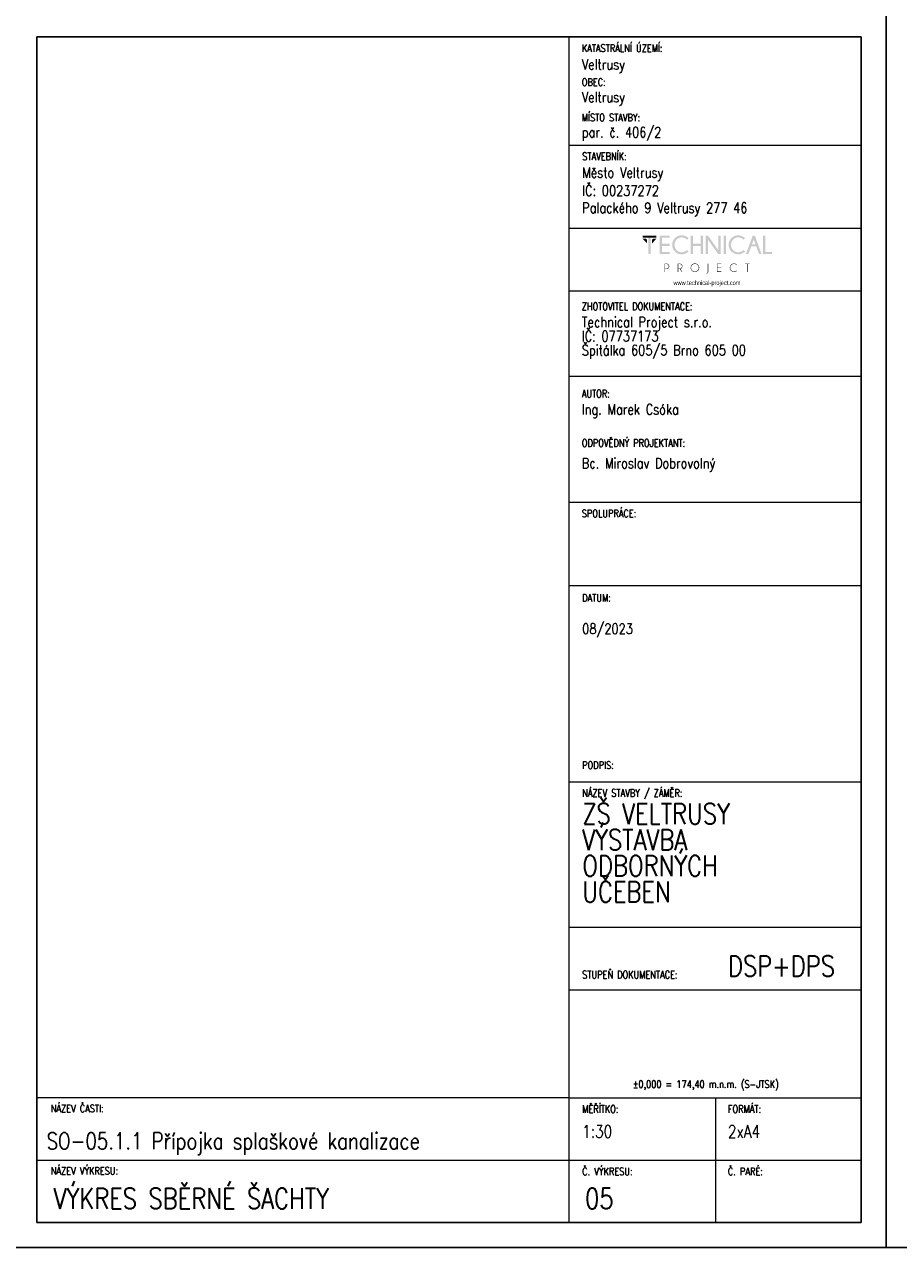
# Model space of a CAD drawing. Header units: millimetres. Extents: x -744 to 2301, y 2052 to 2943.
# Tile 15 of 31: x 1044 to 1254, y 2052 to 2346. Entities that reach past the tile are written whole.
import ezdxf

# ---------------------------------------------------------------- set-up
doc = ezdxf.new("R2010")
doc.units = ezdxf.units.MM
doc.header["$MEASUREMENT"] = 0
doc.layers.add('NETISK', color=7, linetype='Continuous', plot=False)
doc.layers.add('TP_01_Rozpiska', color=7, linetype='Continuous', lineweight=5)
doc.layers.add('Znojmoprojekt - Popisy.Znojmoprojekt', color=7, linetype='Continuous')
doc.styles.add('GENERATED_STYLE_4', font='arial.ttf')
doc.styles.add('ROMANS', font='romans.shx', dxfattribs={"width": 0.8})

# ---------------------------------------------------------------- blocks, each defined once
blk = doc.blocks.new('*U24')
for p, q in [((-210, 291), (-210, 297)), ((-210, 297), (-210, 0)), ((0, 0), (0, 297)), ((-6, 291), (-204, 291)), ((-204, 291), (-204, 6)), ((-6, 6), (-6, 291)), ((-210, 6), (-210, 0)), ((-204, 6), (-6, 6)), ((-210, 0), (0, 0))]:
    blk.add_line(p, q)
blk = doc.blocks.new('A$C01D51CA2')
at = {"layer": 'TP_01_Rozpiska'}
for points in [[(-45.09, 17.59), (-45.09, 16.91), (-40.45, 16.91), (-40.45, 17.59)], [(-45.09, 16.5), (-43.58, 14.97), (-43.58, 16.09), (-43.97, 16.5)], [(-43.15, 17.03), (-43.15, 11.39), (-42.38, 11.39), (-42.38, 17.03)], [(-40.45, 16.5), (-41.97, 14.97), (-41.97, 16.09), (-41.57, 16.5)], [(-36.03, 17.59), (-36.03, 16.91), (-38.63, 16.91), (-38.63, 14.83), (-36.03, 14.83), (-36.03, 14.15), (-38.63, 14.15), (-38.63, 12.08), (-36.03, 12.08), (-36.03, 11.39), (-39.4, 11.39), (-39.4, 17.59)], [(-28.26, 14.15), (-28.26, 11.39), (-29.05, 11.39), (-29.05, 17.59), (-28.26, 17.59), (-28.26, 14.83), (-25.73, 14.83), (-25.73, 17.59), (-24.94, 17.59), (-24.94, 11.39), (-25.73, 11.39), (-25.73, 14.15)], [(-23.29, 17.59), (-19.78, 12.64), (-19.78, 17.59), (-19, 17.59), (-19, 11.39), (-19.86, 11.39), (-23.29, 16.22), (-23.29, 11.39), (-24.07, 11.39), (-24.07, 17.59)], [(-18, 17.59), (-18, 11.39), (-17.23, 11.39), (-17.23, 17.59)], [(-4.92, 11.41), (-4.92, 17.59), (-4.14, 17.59), (-4.14, 12.08), (-1.91, 12.08), (-1.91, 11.41)], [(-18.85, 8.23), (-18.85, 8.07), (-20.1, 8.07), (-20.1, 6.92), (-18.85, 6.92), (-18.85, 6.76), (-20.1, 6.76), (-20.1, 5.6), (-18.85, 5.6), (-18.85, 5.44), (-20.25, 5.44), (-20.25, 8.23)], [(-10.06, 8.07), (-10.06, 5.44), (-10.22, 5.44), (-10.22, 8.07), (-10.93, 8.07), (-10.93, 8.23), (-9.35, 8.23), (-9.35, 8.07)]]:
    blk.add_hatch(color=256, dxfattribs=at).paths.add_polyline_path(points)
h = blk.add_hatch(color=256, dxfattribs=at)
edge = h.paths.add_edge_path()
edge.add_line((-30.26, 12.76), (-29.72, 12.28))
edge.add_spline(control_points=[(-29.72, 12.28), (-30.41, 11.65), (-31.18, 11.32), (-32.02, 11.32), (-32.02, 11.32), (-32.93, 11.32), (-33.68, 11.64), (-34.31, 12.26), (-34.31, 12.26), (-34.93, 12.89), (-35.23, 13.63), (-35.23, 14.5), (-35.23, 14.5), (-35.23, 15.35), (-34.93, 16.09), (-34.31, 16.72), (-34.31, 16.72), (-33.68, 17.36), (-32.93, 17.67), (-32.02, 17.67), (-32.02, 17.67), (-31.18, 17.67), (-30.41, 17.34), (-29.72, 16.7)], knot_values=[0, 0, 0, 0, 0.041667, 0.041667, 0.041667, 0.041767, 0.083333, 0.083333, 0.083333, 0.083433, 0.125, 0.125, 0.125, 0.1251, 0.166667, 0.166667, 0.166667, 0.166767, 0.208333, 0.208333, 0.208333, 0.208433, 1, 1, 1, 1], degree=3, periodic=0)
edge.add_line((-29.72, 16.7), (-30.26, 16.22))
edge.add_spline(control_points=[(-30.26, 16.22), (-30.82, 16.73), (-31.41, 16.98), (-32.02, 16.98), (-32.02, 16.98), (-32.68, 16.98), (-33.25, 16.73), (-33.73, 16.26), (-33.73, 16.26), (-34.21, 15.78), (-34.45, 15.19), (-34.45, 14.5), (-34.45, 14.5), (-34.45, 13.79), (-34.21, 13.22), (-33.73, 12.72), (-33.73, 12.72), (-33.25, 12.25), (-32.68, 12.02), (-32.02, 12.02), (-32.02, 12.02), (-31.41, 12.02), (-30.82, 12.26), (-30.26, 12.76)], knot_values=[0, 0, 0, 0, 0.041667, 0.041667, 0.041667, 0.041767, 0.083333, 0.083333, 0.083333, 0.083433, 0.125, 0.125, 0.125, 0.1251, 0.166667, 0.166667, 0.166667, 0.166767, 0.208333, 0.208333, 0.208333, 0.208433, 1, 1, 1, 1], degree=3, periodic=0)
h = blk.add_hatch(color=256, dxfattribs=at)
edge = h.paths.add_edge_path()
edge.add_line((-11.41, 12.76), (-10.87, 12.28))
edge.add_spline(control_points=[(-10.87, 12.28), (-11.56, 11.65), (-12.33, 11.32), (-13.17, 11.32), (-13.17, 11.32), (-14.07, 11.32), (-14.83, 11.64), (-15.45, 12.26), (-15.45, 12.26), (-16.08, 12.89), (-16.37, 13.63), (-16.37, 14.5), (-16.37, 14.5), (-16.37, 15.35), (-16.08, 16.09), (-15.45, 16.72), (-15.45, 16.72), (-14.83, 17.36), (-14.07, 17.67), (-13.17, 17.67), (-13.17, 17.67), (-12.33, 17.67), (-11.56, 17.34), (-10.87, 16.7)], knot_values=[0, 0, 0, 0, 0.041667, 0.041667, 0.041667, 0.041767, 0.083333, 0.083333, 0.083333, 0.083433, 0.125, 0.125, 0.125, 0.1251, 0.166667, 0.166667, 0.166667, 0.166767, 0.208333, 0.208333, 0.208333, 0.208433, 1, 1, 1, 1], degree=3, periodic=0)
edge.add_line((-10.87, 16.7), (-11.41, 16.22))
edge.add_spline(control_points=[(-11.41, 16.22), (-11.97, 16.73), (-12.56, 16.98), (-13.17, 16.98), (-13.17, 16.98), (-13.82, 16.98), (-14.4, 16.73), (-14.88, 16.26), (-14.88, 16.26), (-15.35, 15.78), (-15.6, 15.19), (-15.6, 14.5), (-15.6, 14.5), (-15.6, 13.79), (-15.35, 13.22), (-14.88, 12.72), (-14.88, 12.72), (-14.4, 12.25), (-13.82, 12.02), (-13.17, 12.02), (-13.17, 12.02), (-12.56, 12.02), (-11.97, 12.26), (-11.41, 12.76)], knot_values=[0, 0, 0, 0, 0.041667, 0.041667, 0.041667, 0.041767, 0.083333, 0.083333, 0.083333, 0.083433, 0.125, 0.125, 0.125, 0.1251, 0.166667, 0.166667, 0.166667, 0.166767, 0.208333, 0.208333, 0.208333, 0.208433, 1, 1, 1, 1], degree=3, periodic=0)
h = blk.add_hatch(color=256, dxfattribs=at)
h.paths.add_polyline_path([(-7.4, 14.65), (-7.99, 16.29), (-8.6, 14.65)])
h.paths.add_polyline_path([(-7.64, 17.59), (-5.41, 11.41), (-6.21, 11.41), (-7.15, 13.97), (-8.83, 13.97), (-9.78, 11.41), (-10.6, 11.41), (-8.33, 17.59)])
h = blk.add_hatch(color=256, dxfattribs=at)
edge = h.paths.add_edge_path()
edge.add_line((-37.56, 8.07), (-37.56, 6.57))
edge.add_line((-37.56, 6.57), (-37.08, 6.57))
edge.add_spline(control_points=[(-37.08, 6.57), (-36.89, 6.57), (-36.71, 6.64), (-36.56, 6.79), (-36.56, 6.79), (-36.41, 6.94), (-36.34, 7.12), (-36.34, 7.33), (-36.34, 7.33), (-36.34, 7.53), (-36.41, 7.71), (-36.56, 7.86), (-36.56, 7.86), (-36.71, 8), (-36.89, 8.07), (-37.08, 8.07)], knot_values=[0, 0, 0, 0, 0.0625, 0.0625, 0.0625, 0.0626, 0.125, 0.125, 0.125, 0.1251, 0.1875, 0.1875, 0.1875, 0.1876, 1, 1, 1, 1], degree=3, periodic=0)
edge.add_line((-37.08, 8.07), (-37.56, 8.07))
edge = h.paths.add_edge_path()
edge.add_line((-37.56, 6.41), (-37.56, 5.44))
edge.add_line((-37.56, 5.44), (-37.73, 5.44))
edge.add_line((-37.73, 5.44), (-37.73, 8.23))
edge.add_line((-37.73, 8.23), (-36.99, 8.23))
edge.add_spline(control_points=[(-36.99, 8.23), (-36.77, 8.2), (-36.59, 8.12), (-36.44, 7.97), (-36.44, 7.97), (-36.28, 7.79), (-36.18, 7.58), (-36.18, 7.33), (-36.18, 7.33), (-36.18, 7.07), (-36.28, 6.85), (-36.44, 6.67), (-36.44, 6.67), (-36.62, 6.51), (-36.84, 6.41), (-37.08, 6.41)], knot_values=[0, 0, 0, 0, 0.0625, 0.0625, 0.0625, 0.0626, 0.125, 0.125, 0.125, 0.1251, 0.1875, 0.1875, 0.1875, 0.1876, 1, 1, 1, 1], degree=3, periodic=0)
edge.add_line((-37.08, 6.41), (-37.56, 6.41))
h = blk.add_hatch(color=256, dxfattribs=at)
edge = h.paths.add_edge_path()
edge.add_line((-33.17, 8.07), (-33.17, 6.57))
edge.add_line((-33.17, 6.57), (-32.71, 6.57))
edge.add_spline(control_points=[(-32.71, 6.57), (-32.5, 6.57), (-32.32, 6.64), (-32.17, 6.79), (-32.17, 6.79), (-32.02, 6.94), (-31.96, 7.12), (-31.96, 7.33), (-31.96, 7.33), (-31.96, 7.53), (-32.02, 7.71), (-32.17, 7.86), (-32.17, 7.86), (-32.32, 8), (-32.5, 8.07), (-32.71, 8.07)], knot_values=[0, 0, 0, 0, 0.0625, 0.0625, 0.0625, 0.0626, 0.125, 0.125, 0.125, 0.1251, 0.1875, 0.1875, 0.1875, 0.1876, 1, 1, 1, 1], degree=3, periodic=0)
edge.add_line((-32.71, 8.07), (-33.17, 8.07))
edge = h.paths.add_edge_path()
edge.add_line((-32.66, 6.41), (-33.17, 6.41))
edge.add_line((-33.17, 6.41), (-33.17, 5.44))
edge.add_line((-33.17, 5.44), (-33.34, 5.44))
edge.add_line((-33.34, 5.44), (-33.34, 8.23))
edge.add_line((-33.34, 8.23), (-32.61, 8.23))
edge.add_spline(control_points=[(-32.61, 8.23), (-32.4, 8.2), (-32.22, 8.12), (-32.07, 7.97), (-32.07, 7.97), (-31.89, 7.79), (-31.79, 7.58), (-31.79, 7.33), (-31.79, 7.33), (-31.79, 7.07), (-31.89, 6.85), (-32.07, 6.69), (-32.07, 6.69), (-32.19, 6.56), (-32.33, 6.48), (-32.48, 6.44)], knot_values=[0, 0, 0, 0, 0.0625, 0.0625, 0.0625, 0.0626, 0.125, 0.125, 0.125, 0.1251, 0.1875, 0.1875, 0.1875, 0.1876, 1, 1, 1, 1], degree=3, periodic=0)
edge.add_line((-32.48, 6.44), (-31.84, 5.44))
edge.add_line((-31.84, 5.44), (-32.04, 5.44))
edge.add_line((-32.04, 5.44), (-32.66, 6.41))
h = blk.add_hatch(color=256, dxfattribs=at)
edge = h.paths.add_edge_path()
edge.add_spline(control_points=[(-27.62, 8.12), (-27.98, 8.12), (-28.27, 7.99), (-28.52, 7.74), (-28.52, 7.74), (-28.77, 7.49), (-28.9, 7.2), (-28.9, 6.84), (-28.9, 6.84), (-28.9, 6.49), (-28.77, 6.2), (-28.52, 5.95), (-28.52, 5.95), (-28.27, 5.7), (-27.98, 5.57), (-27.62, 5.57), (-27.62, 5.57), (-27.27, 5.57), (-26.98, 5.7), (-26.73, 5.95), (-26.73, 5.95), (-26.47, 6.2), (-26.35, 6.49), (-26.35, 6.84), (-26.35, 6.84), (-26.35, 7.2), (-26.47, 7.49), (-26.73, 7.74), (-26.73, 7.74), (-26.98, 7.99), (-27.27, 8.12), (-27.62, 8.12)], knot_values=[0, 0, 0, 0, 0.03125, 0.03125, 0.03125, 0.03135, 0.0625, 0.0625, 0.0625, 0.0626, 0.09375, 0.09375, 0.09375, 0.09385, 0.125, 0.125, 0.125, 0.1251, 0.15625, 0.15625, 0.15625, 0.15635, 0.1875, 0.1875, 0.1875, 0.1876, 0.21875, 0.21875, 0.21875, 0.21885, 1, 1, 1, 1], degree=3, periodic=0)
edge = h.paths.add_edge_path()
edge.add_spline(control_points=[(-26.61, 7.86), (-26.33, 7.58), (-26.19, 7.23), (-26.19, 6.84), (-26.19, 6.84), (-26.19, 6.44), (-26.33, 6.11), (-26.61, 5.83), (-26.61, 5.83), (-26.89, 5.56), (-27.22, 5.41), (-27.62, 5.41), (-27.62, 5.41), (-28.01, 5.41), (-28.36, 5.56), (-28.64, 5.83), (-28.64, 5.83), (-28.91, 6.11), (-29.05, 6.44), (-29.05, 6.84), (-29.05, 6.84), (-29.05, 7.23), (-28.91, 7.58), (-28.64, 7.86), (-28.64, 7.86), (-28.36, 8.14), (-28.01, 8.28), (-27.62, 8.28), (-27.62, 8.28), (-27.22, 8.28), (-26.89, 8.14), (-26.61, 7.86)], knot_values=[0, 0, 0, 0, 0.03125, 0.03125, 0.03125, 0.03135, 0.0625, 0.0625, 0.0625, 0.0626, 0.09375, 0.09375, 0.09375, 0.09385, 0.125, 0.125, 0.125, 0.1251, 0.15625, 0.15625, 0.15625, 0.15635, 0.1875, 0.1875, 0.1875, 0.1876, 0.21875, 0.21875, 0.21875, 0.21885, 1, 1, 1, 1], degree=3, periodic=0)
h = blk.add_hatch(color=256, dxfattribs=at)
edge = h.paths.add_edge_path()
edge.add_spline(control_points=[(-23.19, 5.39), (-23.19, 5.24), (-23.24, 5.13), (-23.34, 5.05), (-23.34, 5.05), (-23.44, 4.95), (-23.56, 4.9), (-23.69, 4.9)], knot_values=[0, 0, 0, 0, 0.125, 0.125, 0.125, 0.1251, 1, 1, 1, 1], degree=3, periodic=0)
edge.add_line((-23.69, 4.9), (-23.69, 5.05))
edge.add_spline(control_points=[(-23.69, 5.05), (-23.59, 5.05), (-23.52, 5.08), (-23.44, 5.14), (-23.44, 5.14), (-23.39, 5.21), (-23.36, 5.29), (-23.36, 5.41)], knot_values=[0, 0, 0, 0, 0.125, 0.125, 0.125, 0.1251, 1, 1, 1, 1], degree=3, periodic=0)
edge.add_line((-23.36, 5.41), (-23.36, 8.23))
edge.add_line((-23.36, 8.23), (-23.19, 8.23))
edge.add_line((-23.19, 8.23), (-23.19, 5.39))
h = blk.add_hatch(color=256, dxfattribs=at)
edge = h.paths.add_edge_path()
edge.add_line((-13.73, 5.88), (-13.61, 5.79))
edge.add_spline(control_points=[(-13.61, 5.79), (-13.87, 5.54), (-14.2, 5.41), (-14.56, 5.41), (-14.56, 5.41), (-14.96, 5.41), (-15.3, 5.56), (-15.58, 5.83), (-15.58, 5.83), (-15.86, 6.11), (-15.99, 6.44), (-15.99, 6.84), (-15.99, 6.84), (-15.99, 7.23), (-15.86, 7.58), (-15.58, 7.86), (-15.58, 7.86), (-15.3, 8.14), (-14.96, 8.27), (-14.56, 8.27), (-14.56, 8.27), (-14.2, 8.27), (-13.87, 8.15), (-13.61, 7.89)], knot_values=[0, 0, 0, 0, 0.041667, 0.041667, 0.041667, 0.041767, 0.083333, 0.083333, 0.083333, 0.083433, 0.125, 0.125, 0.125, 0.1251, 0.166667, 0.166667, 0.166667, 0.166767, 0.208333, 0.208333, 0.208333, 0.208433, 1, 1, 1, 1], degree=3, periodic=0)
edge.add_line((-13.61, 7.89), (-13.73, 7.79))
edge.add_spline(control_points=[(-13.73, 7.79), (-13.97, 8), (-14.25, 8.1), (-14.56, 8.1), (-14.56, 8.1), (-14.93, 8.1), (-15.22, 7.99), (-15.47, 7.74), (-15.47, 7.74), (-15.72, 7.49), (-15.85, 7.2), (-15.85, 6.84), (-15.85, 6.84), (-15.85, 6.49), (-15.72, 6.2), (-15.47, 5.95), (-15.47, 5.95), (-15.22, 5.7), (-14.93, 5.57), (-14.56, 5.57), (-14.56, 5.57), (-14.25, 5.57), (-13.97, 5.67), (-13.73, 5.88)], knot_values=[0, 0, 0, 0, 0.041667, 0.041667, 0.041667, 0.041767, 0.083333, 0.083333, 0.083333, 0.083433, 0.125, 0.125, 0.125, 0.1251, 0.166667, 0.166667, 0.166667, 0.166767, 0.208333, 0.208333, 0.208333, 0.208433, 1, 1, 1, 1], degree=3, periodic=0)
at = {"layer": 'Znojmoprojekt - Popisy.Znojmoprojekt', "color": 7, "linetype": 'Continuous', "lineweight": 13, "insert": (-23.61, 1.59), "char_height": 1.5, "width": 19.5072, "attachment_point": 5, "style": 'GENERATED_STYLE_4'}
blk.add_mtext('\\A1;{\\fBahnschrift Light|b0|i0|c238|p34;\\W0.75;www.technical-project.com}', dxfattribs=at)

msp = doc.modelspace()

# ---------------------------------------------------------------- linework, layer by layer
at = {"layer": 'TP_01_Rozpiska'}
for p, q in [((1174.88, 2057.81), (1174.88, 2342.81)), ((1174.88, 2316.81), (1244.98, 2316.81)), ((1174.88, 2296.81), (1244.88, 2296.81)), ((1174.88, 2281.74), (1244.88, 2281.74)), ((1174.88, 2261.29), (1244.88, 2261.29)), ((1174.88, 2230.98), (1244.88, 2230.98)), ((1174.88, 2210.98), (1244.88, 2210.98)), ((1174.88, 2163.78), (1244.98, 2163.78)), ((1174.88, 2128.78), (1244.98, 2128.78)), ((1174.88, 2087.81), (1046.98, 2087.81)), ((1046.98, 2057.81), (1046.98, 2087.81)), ((1174.88, 2087.81), (1244.98, 2087.81)), ((1209.98, 2087.81), (1209.98, 2057.81)), ((1046.98, 2072.81), (1244.98, 2072.81))]:
    msp.add_line(p, q, dxfattribs=at)
at = {"layer": 'TP_01_Rozpiska', "color": 7, "linetype": 'Continuous', "lineweight": 13}
msp.add_line((1174.88, 2113.78), (1244.98, 2113.78), dxfattribs=at)

# ---------------------------------------------------------------- block references
at = {"xscale": 0.7200000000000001, "yscale": 0.7200000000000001, "zscale": 0.7200000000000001}
msp.add_blockref('A$C01D51CA2', (1224.95, 2282.4), dxfattribs=at)
at = {"layer": 'NETISK'}
for p in [(1250.98, 2051.81), (1460.98, 2051.81)]:
    msp.add_blockref('*U24', p, dxfattribs=at)

# ---------------------------------------------------------------- texts
at = {"color": 7, "linetype": 'Continuous', "lineweight": 0, "char_height": 1.8, "attachment_point": 1, "style": 'ROMANS'}
for s, insert in [('\\A1;KATASTRÁLNÍ ÚZEMÍ:', (1177.88, 2341)), ('\\A1;OBEC:', (1177.88, 2332.84)), ('\\A1;MÍSTO STAVBY:', (1177.88, 2324.33)), ('\\A1;STAVEBNÍK:', (1177.98, 2315)), ('\\A1;ZHOTOVITEL DOKUMENTACE:', (1177.88, 2278.94)), ('\\A1;AUTOR:', (1177.88, 2257.96)), ('\\A1;ODPOVĚDNÝ PROJEKTANT:', (1177.88, 2246.1)), ('\\A1;SPOLUPRÁCE:', (1177.88, 2229.17)), ('\\A1;DATUM:', (1177.98, 2208.88)), ('\\A1;PODPIS:', (1177.98, 2168.66)), ('\\A1;NÁZEV STAVBY / ZÁMĚR:', (1177.98, 2161.97)), ('\\A1;STUPEŇ DOKUMENTACE:', (1177.98, 2118.3)), ('\\A1;±0,000 = 174,40 m.n.m. (S-JTSK)', (1190.12, 2091.98)), ('\\A1;NÁZEV ČASTI:', (1050.29, 2086.14)), ('\\A1;{\\Fromand|c238;MĚŘÍTKO:}', (1177.98, 2086)), ('\\A1;FORMÁT:', (1212.98, 2086)), ('\\A1;NÁZEV VÝKRESU:', (1050.29, 2071.14)), ('\\A1;{\\Fromand|c238;Č. VÝKRESU:}', (1177.98, 2071)), ('\\A1;{\\Fromand|c238;Č. PARÉ:}', (1212.98, 2071))]:
    msp.add_mtext(s, dxfattribs=dict(at, insert=insert))
at = {"color": 7, "linetype": 'Continuous', "lineweight": 25, "style": 'ROMANS'}
for s, insert, char_height, attachment_point in [('\\A1;Veltrusy', (1177.88, 2334.12), 2.5, 7), ('\\A1;Veltrusy', (1177.88, 2326.26), 2.5, 7), ('\\A1;par. č. 406/2', (1177.88, 2317.81), 2.5, 7), ('\\A1;Město Veltrusy', (1177.98, 2308.12), 2.5, 7), ('\\A1;IČ: 00237272', (1177.98, 2304.6), 2.5, 7), ('\\A1;Palackého 9 Veltrusy 277 46', (1177.98, 2299.65), 2.5, 7), ('\\A1;Ing. Marek Csóka', (1177.88, 2254.54), 2.5, 1), ('\\A1;08/2023', (1177.98, 2201.8), 2.5, 1), ('\\A1;DSP+DPS', (1212.98, 2121.96), 5, 1), ('\\A1;SO-05.1.1 Přípojka splaškové kanalizace', (1049.3, 2079.42), 4, 1), ('\\A1;1:30', (1177.98, 2081.21), 3, 1), ('\\A1;2xA4', (1212.98, 2081.19), 3, 1), ('\\A1;VÝKRES SBĚRNÉ ŠACHTY', (1050.96, 2066.08), 5, 1), ('\\A1;05', (1178.68, 2066.08), 5, 1)]:
    msp.add_mtext(s, dxfattribs=dict(at, insert=insert, char_height=char_height, attachment_point=attachment_point))
at = {"color": 7, "linetype": 'Continuous', "lineweight": 25, "char_height": 2.5, "attachment_point": 1, "style": 'ROMANS'}
for s, insert, line_spacing_factor in [('\\A1;Technical Project s.r.o.\\PIČ: 07737173\\PŠpitálka 605/5 Brno 605 00', (1177.88, 2275.52), 0.811616), ('\\A1;Bc. Miroslav Dobrovolný', (1177.88, 2241.59), 0.783211)]:
    msp.add_mtext(s, dxfattribs=dict(at, insert=insert, line_spacing_factor=line_spacing_factor))
at = {"color": 7, "linetype": 'Continuous', "lineweight": 25, "insert": (1177.98, 2158.57), "char_height": 5, "width": 48.0061, "attachment_point": 1, "line_spacing_factor": 0.75, "style": 'ROMANS'}
msp.add_mtext('\\A1;ZŠ VELTRUSY  VÝSTAVBA \\PODBORNÝCH \\PUČEBEN', dxfattribs=at)

doc.saveas('drawing.dxf')
